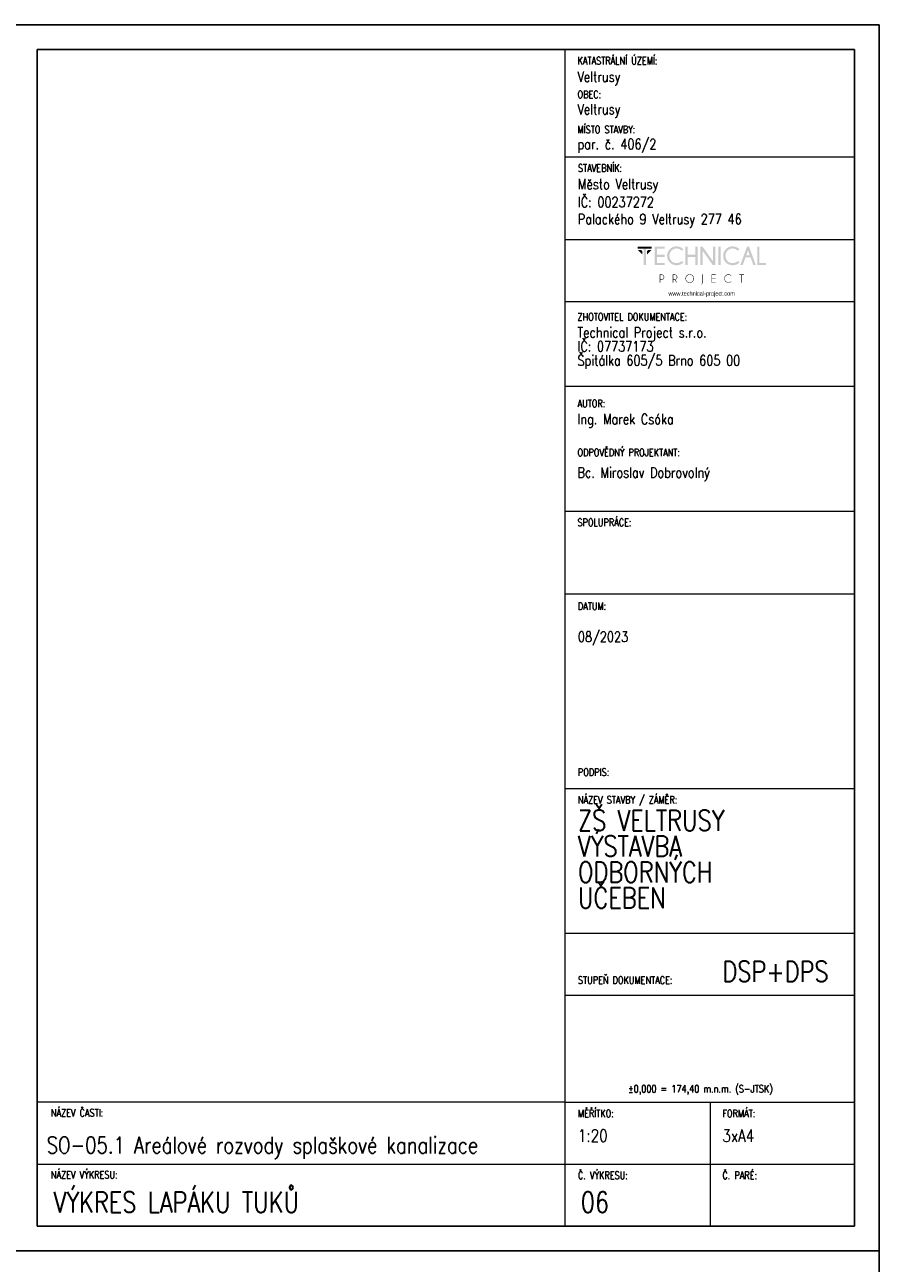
# Model space of a CAD drawing. Header units: millimetres. Extents: x -744 to 2301, y 2052 to 2943.
# Tile 21 of 31: x 1254 to 1461, y 2643 to 2943. Entities that reach past the tile are written whole.
import ezdxf

# ---------------------------------------------------------------- set-up
doc = ezdxf.new("R2010")
doc.units = ezdxf.units.MM
doc.header["$MEASUREMENT"] = 0
doc.layers.add('NETISK', color=7, linetype='Continuous', plot=False)
doc.layers.add('TP_01_Rozpiska', color=7, linetype='Continuous', lineweight=5)
doc.layers.add('Znojmoprojekt - Popisy.Znojmoprojekt', color=7, linetype='Continuous')
doc.styles.add('GENERATED_STYLE_4', font='arial.ttf')
doc.styles.add('ROMANS', font='romans.shx', dxfattribs={"width": 0.8})

# ---------------------------------------------------------------- blocks, each defined once
blk = doc.blocks.new('*U24')
for p, q in [((-210, 291), (-210, 297)), ((-204, 297), (-210, 297)), ((0, 297), (-210, 297)), ((-210, 297), (-210, 0)), ((0, 0), (0, 297)), ((-6, 297), (0, 297)), ((-6, 291), (-204, 291)), ((-204, 291), (-204, 6)), ((-6, 6), (-6, 291)), ((-210, 6), (-210, 0)), ((-204, 6), (-6, 6)), ((-210, 0), (0, 0))]:
    blk.add_line(p, q)
blk = doc.blocks.new('A$C01D51CA2')
at = {"layer": 'TP_01_Rozpiska'}
for points in [[(-45.09, 17.59), (-45.09, 16.91), (-40.45, 16.91), (-40.45, 17.59)], [(-43.15, 17.03), (-43.15, 11.39), (-42.38, 11.39), (-42.38, 17.03)], [(-36.03, 17.59), (-36.03, 16.91), (-38.63, 16.91), (-38.63, 14.83), (-36.03, 14.83), (-36.03, 14.15), (-38.63, 14.15), (-38.63, 12.08), (-36.03, 12.08), (-36.03, 11.39), (-39.4, 11.39), (-39.4, 17.59)], [(-28.26, 14.15), (-28.26, 11.39), (-29.05, 11.39), (-29.05, 17.59), (-28.26, 17.59), (-28.26, 14.83), (-25.73, 14.83), (-25.73, 17.59), (-24.94, 17.59), (-24.94, 11.39), (-25.73, 11.39), (-25.73, 14.15)], [(-23.29, 17.59), (-19.78, 12.64), (-19.78, 17.59), (-19, 17.59), (-19, 11.39), (-19.86, 11.39), (-23.29, 16.22), (-23.29, 11.39), (-24.07, 11.39), (-24.07, 17.59)], [(-18, 17.59), (-18, 11.39), (-17.23, 11.39), (-17.23, 17.59)], [(-4.92, 11.41), (-4.92, 17.59), (-4.14, 17.59), (-4.14, 12.08), (-1.91, 12.08), (-1.91, 11.41)], [(-45.09, 16.5), (-43.58, 14.97), (-43.58, 16.09), (-43.97, 16.5)], [(-40.45, 16.5), (-41.97, 14.97), (-41.97, 16.09), (-41.57, 16.5)], [(-18.85, 8.23), (-18.85, 8.07), (-20.1, 8.07), (-20.1, 6.92), (-18.85, 6.92), (-18.85, 6.76), (-20.1, 6.76), (-20.1, 5.6), (-18.85, 5.6), (-18.85, 5.44), (-20.25, 5.44), (-20.25, 8.23)], [(-10.06, 8.07), (-10.06, 5.44), (-10.22, 5.44), (-10.22, 8.07), (-10.93, 8.07), (-10.93, 8.23), (-9.35, 8.23), (-9.35, 8.07)]]:
    blk.add_hatch(color=256, dxfattribs=at).paths.add_polyline_path(points)
h = blk.add_hatch(color=256, dxfattribs=at)
edge = h.paths.add_edge_path()
edge.add_line((-30.26, 12.76), (-29.72, 12.28))
edge.add_spline(control_points=[(-29.72, 12.28), (-30.41, 11.65), (-31.18, 11.32), (-32.02, 11.32), (-32.02, 11.32), (-32.93, 11.32), (-33.68, 11.64), (-34.31, 12.26), (-34.31, 12.26), (-34.93, 12.89), (-35.23, 13.63), (-35.23, 14.5), (-35.23, 14.5), (-35.23, 15.35), (-34.93, 16.09), (-34.31, 16.72), (-34.31, 16.72), (-33.68, 17.36), (-32.93, 17.67), (-32.02, 17.67), (-32.02, 17.67), (-31.18, 17.67), (-30.41, 17.34), (-29.72, 16.7)], knot_values=[0, 0, 0, 0, 0.041667, 0.041667, 0.041667, 0.041767, 0.083333, 0.083333, 0.083333, 0.083433, 0.125, 0.125, 0.125, 0.1251, 0.166667, 0.166667, 0.166667, 0.166767, 0.208333, 0.208333, 0.208333, 0.208433, 1, 1, 1, 1], degree=3, periodic=0)
edge.add_line((-29.72, 16.7), (-30.26, 16.22))
edge.add_spline(control_points=[(-30.26, 16.22), (-30.82, 16.73), (-31.41, 16.98), (-32.02, 16.98), (-32.02, 16.98), (-32.68, 16.98), (-33.25, 16.73), (-33.73, 16.26), (-33.73, 16.26), (-34.21, 15.78), (-34.45, 15.19), (-34.45, 14.5), (-34.45, 14.5), (-34.45, 13.79), (-34.21, 13.22), (-33.73, 12.72), (-33.73, 12.72), (-33.25, 12.25), (-32.68, 12.02), (-32.02, 12.02), (-32.02, 12.02), (-31.41, 12.02), (-30.82, 12.26), (-30.26, 12.76)], knot_values=[0, 0, 0, 0, 0.041667, 0.041667, 0.041667, 0.041767, 0.083333, 0.083333, 0.083333, 0.083433, 0.125, 0.125, 0.125, 0.1251, 0.166667, 0.166667, 0.166667, 0.166767, 0.208333, 0.208333, 0.208333, 0.208433, 1, 1, 1, 1], degree=3, periodic=0)
h = blk.add_hatch(color=256, dxfattribs=at)
edge = h.paths.add_edge_path()
edge.add_line((-11.41, 12.76), (-10.87, 12.28))
edge.add_spline(control_points=[(-10.87, 12.28), (-11.56, 11.65), (-12.33, 11.32), (-13.17, 11.32), (-13.17, 11.32), (-14.07, 11.32), (-14.83, 11.64), (-15.45, 12.26), (-15.45, 12.26), (-16.08, 12.89), (-16.37, 13.63), (-16.37, 14.5), (-16.37, 14.5), (-16.37, 15.35), (-16.08, 16.09), (-15.45, 16.72), (-15.45, 16.72), (-14.83, 17.36), (-14.07, 17.67), (-13.17, 17.67), (-13.17, 17.67), (-12.33, 17.67), (-11.56, 17.34), (-10.87, 16.7)], knot_values=[0, 0, 0, 0, 0.041667, 0.041667, 0.041667, 0.041767, 0.083333, 0.083333, 0.083333, 0.083433, 0.125, 0.125, 0.125, 0.1251, 0.166667, 0.166667, 0.166667, 0.166767, 0.208333, 0.208333, 0.208333, 0.208433, 1, 1, 1, 1], degree=3, periodic=0)
edge.add_line((-10.87, 16.7), (-11.41, 16.22))
edge.add_spline(control_points=[(-11.41, 16.22), (-11.97, 16.73), (-12.56, 16.98), (-13.17, 16.98), (-13.17, 16.98), (-13.82, 16.98), (-14.4, 16.73), (-14.88, 16.26), (-14.88, 16.26), (-15.35, 15.78), (-15.6, 15.19), (-15.6, 14.5), (-15.6, 14.5), (-15.6, 13.79), (-15.35, 13.22), (-14.88, 12.72), (-14.88, 12.72), (-14.4, 12.25), (-13.82, 12.02), (-13.17, 12.02), (-13.17, 12.02), (-12.56, 12.02), (-11.97, 12.26), (-11.41, 12.76)], knot_values=[0, 0, 0, 0, 0.041667, 0.041667, 0.041667, 0.041767, 0.083333, 0.083333, 0.083333, 0.083433, 0.125, 0.125, 0.125, 0.1251, 0.166667, 0.166667, 0.166667, 0.166767, 0.208333, 0.208333, 0.208333, 0.208433, 1, 1, 1, 1], degree=3, periodic=0)
h = blk.add_hatch(color=256, dxfattribs=at)
h.paths.add_polyline_path([(-7.4, 14.65), (-7.99, 16.29), (-8.6, 14.65)])
h.paths.add_polyline_path([(-7.64, 17.59), (-5.41, 11.41), (-6.21, 11.41), (-7.15, 13.97), (-8.83, 13.97), (-9.78, 11.41), (-10.6, 11.41), (-8.33, 17.59)])
h = blk.add_hatch(color=256, dxfattribs=at)
edge = h.paths.add_edge_path()
edge.add_line((-37.56, 8.07), (-37.56, 6.57))
edge.add_line((-37.56, 6.57), (-37.08, 6.57))
edge.add_spline(control_points=[(-37.08, 6.57), (-36.89, 6.57), (-36.71, 6.64), (-36.56, 6.79), (-36.56, 6.79), (-36.41, 6.94), (-36.34, 7.12), (-36.34, 7.33), (-36.34, 7.33), (-36.34, 7.53), (-36.41, 7.71), (-36.56, 7.86), (-36.56, 7.86), (-36.71, 8), (-36.89, 8.07), (-37.08, 8.07)], knot_values=[0, 0, 0, 0, 0.0625, 0.0625, 0.0625, 0.0626, 0.125, 0.125, 0.125, 0.1251, 0.1875, 0.1875, 0.1875, 0.1876, 1, 1, 1, 1], degree=3, periodic=0)
edge.add_line((-37.08, 8.07), (-37.56, 8.07))
edge = h.paths.add_edge_path()
edge.add_line((-37.56, 6.41), (-37.56, 5.44))
edge.add_line((-37.56, 5.44), (-37.73, 5.44))
edge.add_line((-37.73, 5.44), (-37.73, 8.23))
edge.add_line((-37.73, 8.23), (-36.99, 8.23))
edge.add_spline(control_points=[(-36.99, 8.23), (-36.77, 8.2), (-36.59, 8.12), (-36.44, 7.97), (-36.44, 7.97), (-36.28, 7.79), (-36.18, 7.58), (-36.18, 7.33), (-36.18, 7.33), (-36.18, 7.07), (-36.28, 6.85), (-36.44, 6.67), (-36.44, 6.67), (-36.62, 6.51), (-36.84, 6.41), (-37.08, 6.41)], knot_values=[0, 0, 0, 0, 0.0625, 0.0625, 0.0625, 0.0626, 0.125, 0.125, 0.125, 0.1251, 0.1875, 0.1875, 0.1875, 0.1876, 1, 1, 1, 1], degree=3, periodic=0)
edge.add_line((-37.08, 6.41), (-37.56, 6.41))
h = blk.add_hatch(color=256, dxfattribs=at)
edge = h.paths.add_edge_path()
edge.add_line((-33.17, 8.07), (-33.17, 6.57))
edge.add_line((-33.17, 6.57), (-32.71, 6.57))
edge.add_spline(control_points=[(-32.71, 6.57), (-32.5, 6.57), (-32.32, 6.64), (-32.17, 6.79), (-32.17, 6.79), (-32.02, 6.94), (-31.96, 7.12), (-31.96, 7.33), (-31.96, 7.33), (-31.96, 7.53), (-32.02, 7.71), (-32.17, 7.86), (-32.17, 7.86), (-32.32, 8), (-32.5, 8.07), (-32.71, 8.07)], knot_values=[0, 0, 0, 0, 0.0625, 0.0625, 0.0625, 0.0626, 0.125, 0.125, 0.125, 0.1251, 0.1875, 0.1875, 0.1875, 0.1876, 1, 1, 1, 1], degree=3, periodic=0)
edge.add_line((-32.71, 8.07), (-33.17, 8.07))
edge = h.paths.add_edge_path()
edge.add_line((-32.66, 6.41), (-33.17, 6.41))
edge.add_line((-33.17, 6.41), (-33.17, 5.44))
edge.add_line((-33.17, 5.44), (-33.34, 5.44))
edge.add_line((-33.34, 5.44), (-33.34, 8.23))
edge.add_line((-33.34, 8.23), (-32.61, 8.23))
edge.add_spline(control_points=[(-32.61, 8.23), (-32.4, 8.2), (-32.22, 8.12), (-32.07, 7.97), (-32.07, 7.97), (-31.89, 7.79), (-31.79, 7.58), (-31.79, 7.33), (-31.79, 7.33), (-31.79, 7.07), (-31.89, 6.85), (-32.07, 6.69), (-32.07, 6.69), (-32.19, 6.56), (-32.33, 6.48), (-32.48, 6.44)], knot_values=[0, 0, 0, 0, 0.0625, 0.0625, 0.0625, 0.0626, 0.125, 0.125, 0.125, 0.1251, 0.1875, 0.1875, 0.1875, 0.1876, 1, 1, 1, 1], degree=3, periodic=0)
edge.add_line((-32.48, 6.44), (-31.84, 5.44))
edge.add_line((-31.84, 5.44), (-32.04, 5.44))
edge.add_line((-32.04, 5.44), (-32.66, 6.41))
h = blk.add_hatch(color=256, dxfattribs=at)
edge = h.paths.add_edge_path()
edge.add_spline(control_points=[(-27.62, 8.12), (-27.98, 8.12), (-28.27, 7.99), (-28.52, 7.74), (-28.52, 7.74), (-28.77, 7.49), (-28.9, 7.2), (-28.9, 6.84), (-28.9, 6.84), (-28.9, 6.49), (-28.77, 6.2), (-28.52, 5.95), (-28.52, 5.95), (-28.27, 5.7), (-27.98, 5.57), (-27.62, 5.57), (-27.62, 5.57), (-27.27, 5.57), (-26.98, 5.7), (-26.73, 5.95), (-26.73, 5.95), (-26.47, 6.2), (-26.35, 6.49), (-26.35, 6.84), (-26.35, 6.84), (-26.35, 7.2), (-26.47, 7.49), (-26.73, 7.74), (-26.73, 7.74), (-26.98, 7.99), (-27.27, 8.12), (-27.62, 8.12)], knot_values=[0, 0, 0, 0, 0.03125, 0.03125, 0.03125, 0.03135, 0.0625, 0.0625, 0.0625, 0.0626, 0.09375, 0.09375, 0.09375, 0.09385, 0.125, 0.125, 0.125, 0.1251, 0.15625, 0.15625, 0.15625, 0.15635, 0.1875, 0.1875, 0.1875, 0.1876, 0.21875, 0.21875, 0.21875, 0.21885, 1, 1, 1, 1], degree=3, periodic=0)
edge = h.paths.add_edge_path()
edge.add_spline(control_points=[(-26.61, 7.86), (-26.33, 7.58), (-26.19, 7.23), (-26.19, 6.84), (-26.19, 6.84), (-26.19, 6.44), (-26.33, 6.11), (-26.61, 5.83), (-26.61, 5.83), (-26.89, 5.56), (-27.22, 5.41), (-27.62, 5.41), (-27.62, 5.41), (-28.01, 5.41), (-28.36, 5.56), (-28.64, 5.83), (-28.64, 5.83), (-28.91, 6.11), (-29.05, 6.44), (-29.05, 6.84), (-29.05, 6.84), (-29.05, 7.23), (-28.91, 7.58), (-28.64, 7.86), (-28.64, 7.86), (-28.36, 8.14), (-28.01, 8.28), (-27.62, 8.28), (-27.62, 8.28), (-27.22, 8.28), (-26.89, 8.14), (-26.61, 7.86)], knot_values=[0, 0, 0, 0, 0.03125, 0.03125, 0.03125, 0.03135, 0.0625, 0.0625, 0.0625, 0.0626, 0.09375, 0.09375, 0.09375, 0.09385, 0.125, 0.125, 0.125, 0.1251, 0.15625, 0.15625, 0.15625, 0.15635, 0.1875, 0.1875, 0.1875, 0.1876, 0.21875, 0.21875, 0.21875, 0.21885, 1, 1, 1, 1], degree=3, periodic=0)
h = blk.add_hatch(color=256, dxfattribs=at)
edge = h.paths.add_edge_path()
edge.add_spline(control_points=[(-23.19, 5.39), (-23.19, 5.24), (-23.24, 5.13), (-23.34, 5.05), (-23.34, 5.05), (-23.44, 4.95), (-23.56, 4.9), (-23.69, 4.9)], knot_values=[0, 0, 0, 0, 0.125, 0.125, 0.125, 0.1251, 1, 1, 1, 1], degree=3, periodic=0)
edge.add_line((-23.69, 4.9), (-23.69, 5.05))
edge.add_spline(control_points=[(-23.69, 5.05), (-23.59, 5.05), (-23.52, 5.08), (-23.44, 5.14), (-23.44, 5.14), (-23.39, 5.21), (-23.36, 5.29), (-23.36, 5.41)], knot_values=[0, 0, 0, 0, 0.125, 0.125, 0.125, 0.1251, 1, 1, 1, 1], degree=3, periodic=0)
edge.add_line((-23.36, 5.41), (-23.36, 8.23))
edge.add_line((-23.36, 8.23), (-23.19, 8.23))
edge.add_line((-23.19, 8.23), (-23.19, 5.39))
h = blk.add_hatch(color=256, dxfattribs=at)
edge = h.paths.add_edge_path()
edge.add_line((-13.73, 5.88), (-13.61, 5.79))
edge.add_spline(control_points=[(-13.61, 5.79), (-13.87, 5.54), (-14.2, 5.41), (-14.56, 5.41), (-14.56, 5.41), (-14.96, 5.41), (-15.3, 5.56), (-15.58, 5.83), (-15.58, 5.83), (-15.86, 6.11), (-15.99, 6.44), (-15.99, 6.84), (-15.99, 6.84), (-15.99, 7.23), (-15.86, 7.58), (-15.58, 7.86), (-15.58, 7.86), (-15.3, 8.14), (-14.96, 8.27), (-14.56, 8.27), (-14.56, 8.27), (-14.2, 8.27), (-13.87, 8.15), (-13.61, 7.89)], knot_values=[0, 0, 0, 0, 0.041667, 0.041667, 0.041667, 0.041767, 0.083333, 0.083333, 0.083333, 0.083433, 0.125, 0.125, 0.125, 0.1251, 0.166667, 0.166667, 0.166667, 0.166767, 0.208333, 0.208333, 0.208333, 0.208433, 1, 1, 1, 1], degree=3, periodic=0)
edge.add_line((-13.61, 7.89), (-13.73, 7.79))
edge.add_spline(control_points=[(-13.73, 7.79), (-13.97, 8), (-14.25, 8.1), (-14.56, 8.1), (-14.56, 8.1), (-14.93, 8.1), (-15.22, 7.99), (-15.47, 7.74), (-15.47, 7.74), (-15.72, 7.49), (-15.85, 7.2), (-15.85, 6.84), (-15.85, 6.84), (-15.85, 6.49), (-15.72, 6.2), (-15.47, 5.95), (-15.47, 5.95), (-15.22, 5.7), (-14.93, 5.57), (-14.56, 5.57), (-14.56, 5.57), (-14.25, 5.57), (-13.97, 5.67), (-13.73, 5.88)], knot_values=[0, 0, 0, 0, 0.041667, 0.041667, 0.041667, 0.041767, 0.083333, 0.083333, 0.083333, 0.083433, 0.125, 0.125, 0.125, 0.1251, 0.166667, 0.166667, 0.166667, 0.166767, 0.208333, 0.208333, 0.208333, 0.208433, 1, 1, 1, 1], degree=3, periodic=0)
at = {"layer": 'Znojmoprojekt - Popisy.Znojmoprojekt', "color": 7, "linetype": 'Continuous', "lineweight": 13, "insert": (-23.61, 1.59), "char_height": 1.5, "width": 19.5072, "attachment_point": 5, "style": 'GENERATED_STYLE_4'}
blk.add_mtext('\\A1;{\\fBahnschrift Light|b0|i0|c238|p34;\\W0.75;www.technical-project.com}', dxfattribs=at)

msp = doc.modelspace()

# ---------------------------------------------------------------- linework, layer by layer
at = {"layer": 'TP_01_Rozpiska'}
for p, q in [((1384.88, 2651.81), (1384.88, 2936.81)), ((1384.88, 2910.81), (1454.98, 2910.81)), ((1384.88, 2890.81), (1454.88, 2890.81)), ((1384.88, 2875.74), (1454.88, 2875.74)), ((1384.88, 2855.29), (1454.88, 2855.29)), ((1384.88, 2824.98), (1454.88, 2824.98)), ((1384.88, 2804.98), (1454.88, 2804.98)), ((1384.88, 2757.78), (1454.98, 2757.78)), ((1384.88, 2722.78), (1454.98, 2722.78)), ((1384.88, 2681.81), (1256.98, 2681.81)), ((1256.98, 2651.81), (1256.98, 2681.81)), ((1384.88, 2681.81), (1454.98, 2681.81)), ((1419.98, 2681.81), (1419.98, 2651.81)), ((1256.98, 2666.81), (1454.98, 2666.81))]:
    msp.add_line(p, q, dxfattribs=at)
at = {"layer": 'TP_01_Rozpiska', "color": 7, "linetype": 'Continuous', "lineweight": 13}
msp.add_line((1384.88, 2707.78), (1454.98, 2707.78), dxfattribs=at)

# ---------------------------------------------------------------- block references
at = {"xscale": 0.7200000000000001, "yscale": 0.7200000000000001, "zscale": 0.7200000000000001}
msp.add_blockref('A$C01D51CA2', (1434.95, 2876.4), dxfattribs=at)
at = {"layer": 'NETISK'}
for p in [(1460.98, 2645.81), (1460.98, 2348.81)]:
    msp.add_blockref('*U24', p, dxfattribs=at)

# ---------------------------------------------------------------- texts
at = {"color": 7, "linetype": 'Continuous', "lineweight": 0, "char_height": 1.8, "attachment_point": 1, "style": 'ROMANS'}
for s, insert in [('\\A1;KATASTRÁLNÍ ÚZEMÍ:', (1387.88, 2935)), ('\\A1;OBEC:', (1387.88, 2926.84)), ('\\A1;MÍSTO STAVBY:', (1387.88, 2918.33)), ('\\A1;STAVEBNÍK:', (1387.98, 2909)), ('\\A1;ZHOTOVITEL DOKUMENTACE:', (1387.88, 2872.94)), ('\\A1;AUTOR:', (1387.88, 2851.96)), ('\\A1;ODPOVĚDNÝ PROJEKTANT:', (1387.88, 2840.1)), ('\\A1;SPOLUPRÁCE:', (1387.88, 2823.17)), ('\\A1;DATUM:', (1387.98, 2802.88)), ('\\A1;PODPIS:', (1387.98, 2762.66)), ('\\A1;NÁZEV STAVBY / ZÁMĚR:', (1387.98, 2755.97)), ('\\A1;STUPEŇ DOKUMENTACE:', (1387.98, 2712.3)), ('\\A1;±0,000 = 174,40 m.n.m. (S-JTSK)', (1400.12, 2685.98)), ('\\A1;NÁZEV ČASTI:', (1260.29, 2680.14)), ('\\A1;{\\Fromand|c238;MĚŘÍTKO:}', (1387.98, 2680)), ('\\A1;FORMÁT:', (1422.98, 2680)), ('\\A1;NÁZEV VÝKRESU:', (1260.29, 2665.14)), ('\\A1;{\\Fromand|c238;Č. VÝKRESU:}', (1387.98, 2665)), ('\\A1;{\\Fromand|c238;Č. PARÉ:}', (1422.98, 2665))]:
    msp.add_mtext(s, dxfattribs=dict(at, insert=insert))
at = {"color": 7, "linetype": 'Continuous', "lineweight": 25, "style": 'ROMANS'}
for s, insert, char_height, attachment_point in [('\\A1;Veltrusy', (1387.88, 2928.12), 2.5, 7), ('\\A1;Veltrusy', (1387.88, 2920.26), 2.5, 7), ('\\A1;par. č. 406/2', (1387.88, 2911.81), 2.5, 7), ('\\A1;Město Veltrusy', (1387.98, 2902.12), 2.5, 7), ('\\A1;IČ: 00237272', (1387.98, 2898.6), 2.5, 7), ('\\A1;Palackého 9 Veltrusy 277 46', (1387.98, 2893.65), 2.5, 7), ('\\A1;Ing. Marek Csóka', (1387.88, 2848.54), 2.5, 1), ('\\A1;08/2023', (1387.98, 2795.8), 2.5, 1), ('\\A1;DSP+DPS', (1422.98, 2715.96), 5, 1), ('\\A1;SO-05.1 Areálové rozvody splaškové kanalizace', (1259.3, 2673.42), 4, 1), ('\\A1;1:20', (1387.98, 2675.21), 3, 1), ('\\A1;3xA4', (1422.98, 2675.19), 3, 1), ('\\A1;VÝKRES LAPÁKU TUKŮ', (1260.96, 2660.08), 5, 1), ('\\A1;06', (1388.68, 2660.08), 5, 1)]:
    msp.add_mtext(s, dxfattribs=dict(at, insert=insert, char_height=char_height, attachment_point=attachment_point))
at = {"color": 7, "linetype": 'Continuous', "lineweight": 25, "char_height": 2.5, "attachment_point": 1, "style": 'ROMANS'}
for s, insert, line_spacing_factor in [('\\A1;Technical Project s.r.o.\\PIČ: 07737173\\PŠpitálka 605/5 Brno 605 00', (1387.88, 2869.52), 0.811616), ('\\A1;Bc. Miroslav Dobrovolný', (1387.88, 2835.59), 0.783211)]:
    msp.add_mtext(s, dxfattribs=dict(at, insert=insert, line_spacing_factor=line_spacing_factor))
at = {"color": 7, "linetype": 'Continuous', "lineweight": 25, "insert": (1387.98, 2752.57), "char_height": 5, "width": 48.0061, "attachment_point": 1, "line_spacing_factor": 0.75, "style": 'ROMANS'}
msp.add_mtext('\\A1;ZŠ VELTRUSY  VÝSTAVBA \\PODBORNÝCH \\PUČEBEN', dxfattribs=at)

doc.saveas('drawing.dxf')
